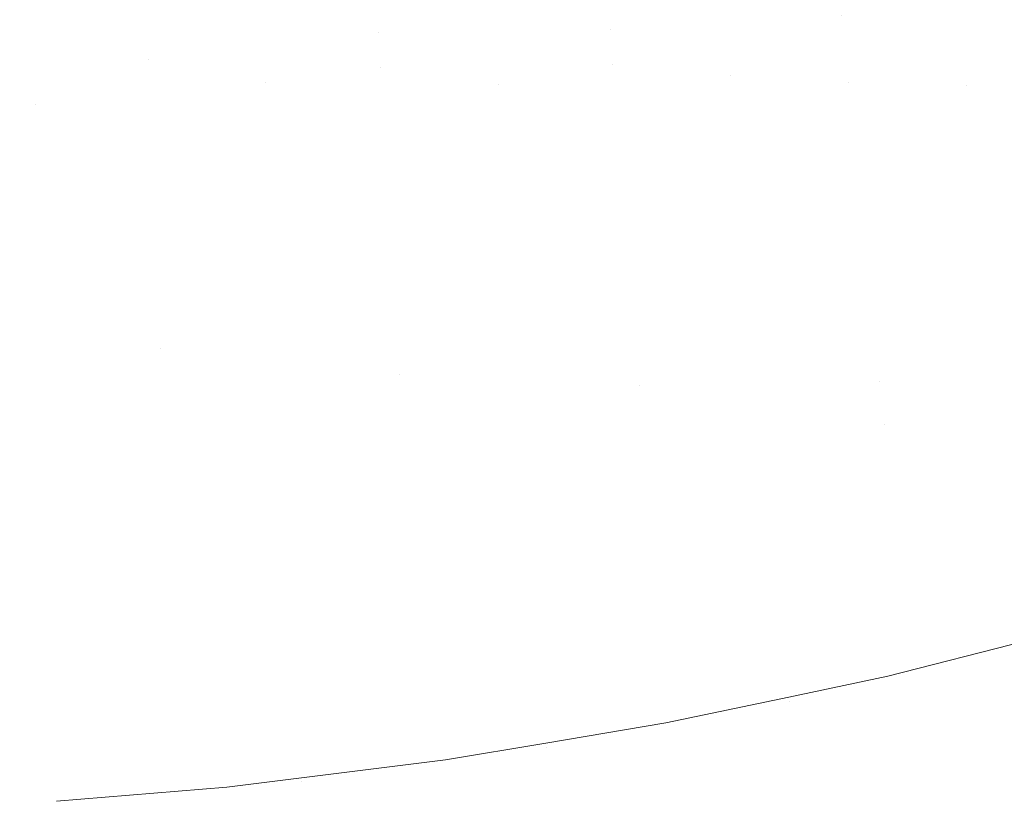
# Model space of a CAD drawing. Header units: centimetres. Extents: x -17.1 to 18.2, y 3.4 to 5.2.
# Tile 213 of 256: x 6.2316 to 6.2482, y 3.7005 to 3.7136. Entities that reach past the tile are written whole.
import ezdxf

# ---------------------------------------------------------------- set-up
doc = ezdxf.new("R2010")
doc.units = ezdxf.units.CM
doc.header["$LTSCALE"] = 2.54
doc.layers.add('Lucido design-1', color=7, linetype='Continuous')

# ---------------------------------------------------------------- blocks, each defined once
blk = doc.blocks.new('Gruppo-4-1')
at = {"color": 7, "linetype": 'Continuous', "lineweight": 9}
blk.add_3dface([(-17.020308, 5.100212, -1872.215514), (-17.020308, 3.500212, -1872.215514), (18.147234, 3.500212, -1872.215514), (18.147234, 5.100212, -1872.215514)], dxfattribs=at)
for points, invisible_edges in [([(18.147234, 5.100212, -1873.015514), (6.24222, 3.601209, -1873.015514), (6.247738, 3.602007, -1873.015514)], 9), ([(6.24222, 3.601209, -1873.015514), (18.147234, 5.100212, -1873.015514), (18.147234, 3.500212, -1873.015514)], 9), ([(18.147234, 5.100212, -1873.015514), (6.247738, 3.602007, -1873.015514), (6.250767, 3.602575, -1873.015514)], 9), ([(6.241556, 3.713437, -1872.668464), (6.241506, 3.714035, -1872.66735), (6.245332, 3.714852, -1872.66735), (6.245394, 3.714256, -1872.668464)], 15), ([(6.245514, 3.713109, -1872.67071), (6.245455, 3.713675, -1872.669585), (6.249277, 3.714674, -1872.669585), (6.249348, 3.714111, -1872.67071)], 15), ([(6.233767, 3.713559, -1872.666241), (6.23374, 3.714191, -1872.665138), (6.23758, 3.714645, -1872.665138), (6.237619, 3.714014, -1872.666241)], 15), ([(6.241455, 3.714649, -1872.666241), (6.241506, 3.714035, -1872.66735), (6.237658, 3.713398, -1872.66735), (6.237619, 3.714014, -1872.666241)], 15), ([(6.229903, 3.713285, -1872.666241), (6.22989, 3.713919, -1872.665138), (6.23374, 3.714191, -1872.665138), (6.233767, 3.713559, -1872.666241)], 15), ([(6.245394, 3.714256, -1872.668464), (6.245455, 3.713675, -1872.669585), (6.241605, 3.712853, -1872.669585), (6.241556, 3.713437, -1872.668464)], 15), ([(6.237619, 3.714014, -1872.666241), (6.237658, 3.713398, -1872.66735), (6.233792, 3.712941, -1872.66735), (6.233767, 3.713559, -1872.666241)], 15), ([(6.237695, 3.712797, -1872.668464), (6.237658, 3.713398, -1872.66735), (6.241506, 3.714035, -1872.66735), (6.241556, 3.713437, -1872.668464)], 15), ([(6.249348, 3.714111, -1872.67071), (6.249416, 3.713563, -1872.67184), (6.245571, 3.712558, -1872.67184), (6.245514, 3.713109, -1872.67071)], 15), ([(6.243586, 3.712674, -1872.67071), (6.241605, 3.712853, -1872.669585), (6.245455, 3.713675, -1872.669585)], 11), ([(6.245455, 3.713675, -1872.669585), (6.245514, 3.713109, -1872.67071), (6.243586, 3.712674, -1872.67071)], 11), ([(6.233767, 3.713559, -1872.666241), (6.233792, 3.712941, -1872.66735), (6.229915, 3.712667, -1872.66735), (6.229903, 3.713285, -1872.666241)], 15), ([(6.247559, 3.712504, -1872.672974), (6.245571, 3.712558, -1872.67184), (6.249416, 3.713563, -1872.67184)], 11), ([(6.249416, 3.713563, -1872.67184), (6.249483, 3.713031, -1872.672974), (6.247559, 3.712504, -1872.672974)], 11), ([(6.235758, 3.712545, -1872.668464), (6.233792, 3.712941, -1872.66735), (6.237658, 3.713398, -1872.66735)], 11), ([(6.237658, 3.713398, -1872.66735), (6.237695, 3.712797, -1872.668464), (6.235758, 3.712545, -1872.668464)], 11), ([(6.239671, 3.71251, -1872.669585), (6.237695, 3.712797, -1872.668464), (6.241556, 3.713437, -1872.668464)], 11), ([(6.241556, 3.713437, -1872.668464), (6.241605, 3.712853, -1872.669585), (6.239671, 3.71251, -1872.669585)], 11), ([(6.243586, 3.712674, -1872.67071), (6.245514, 3.713109, -1872.67071), (6.245571, 3.712558, -1872.67184), (6.243638, 3.712122, -1872.67184)], 15), ([(6.247559, 3.712504, -1872.672974), (6.249483, 3.713031, -1872.672974), (6.249548, 3.712513, -1872.674113), (6.247618, 3.711986, -1872.674113)], 15), ([(6.231874, 3.712178, -1872.668464), (6.229915, 3.712667, -1872.66735), (6.233792, 3.712941, -1872.66735)], 11), ([(6.233792, 3.712941, -1872.66735), (6.233817, 3.712339, -1872.668464), (6.231874, 3.712178, -1872.668464)], 11), ([(6.235758, 3.712545, -1872.668464), (6.233817, 3.712339, -1872.668464), (6.233792, 3.712941, -1872.66735)], 11), ([(6.239671, 3.71251, -1872.669585), (6.241605, 3.712853, -1872.669585), (6.241652, 3.712285, -1872.67071), (6.239712, 3.71194, -1872.67071)], 15), ([(6.243586, 3.712674, -1872.67071), (6.241652, 3.712285, -1872.67071), (6.241605, 3.712853, -1872.669585)], 11), ([(6.231874, 3.712178, -1872.668464), (6.229928, 3.712064, -1872.668464), (6.229915, 3.712667, -1872.66735)], 11), ([(6.235758, 3.712545, -1872.668464), (6.237695, 3.712797, -1872.668464), (6.237732, 3.712212, -1872.669585), (6.235788, 3.711959, -1872.669585)], 15), ([(6.239671, 3.71251, -1872.669585), (6.237732, 3.712212, -1872.669585), (6.237695, 3.712797, -1872.668464)], 11), ([(6.243638, 3.712122, -1872.67184), (6.241698, 3.711732, -1872.67184), (6.241652, 3.712285, -1872.67071), (6.243586, 3.712674, -1872.67071)], 15), ([(6.235788, 3.711959, -1872.669585), (6.233842, 3.711752, -1872.669585), (6.233817, 3.712339, -1872.668464), (6.235758, 3.712545, -1872.668464)], 15), ([(6.239712, 3.71194, -1872.67071), (6.237767, 3.711641, -1872.67071), (6.237732, 3.712212, -1872.669585), (6.239671, 3.71251, -1872.669585)], 15), ([(6.243638, 3.712122, -1872.67184), (6.245571, 3.712558, -1872.67184), (6.245627, 3.712023, -1872.672974), (6.243688, 3.711586, -1872.672974)], 15), ([(6.247559, 3.712504, -1872.672974), (6.245627, 3.712023, -1872.672974), (6.245571, 3.712558, -1872.67184)], 11), ([(6.247618, 3.711986, -1872.674113), (6.245681, 3.711502, -1872.674113), (6.245627, 3.712023, -1872.672974), (6.247559, 3.712504, -1872.672974)], 15), ([(6.247618, 3.711986, -1872.674113), (6.249548, 3.712513, -1872.674113), (6.249611, 3.712011, -1872.675256), (6.247676, 3.711482, -1872.675256)], 15), ([(6.231874, 3.712178, -1872.668464), (6.233817, 3.712339, -1872.668464), (6.233842, 3.711752, -1872.669585), (6.231892, 3.711591, -1872.669585)], 15), ([(6.231892, 3.711591, -1872.669585), (6.22994, 3.711476, -1872.669585), (6.229928, 3.712064, -1872.668464), (6.231874, 3.712178, -1872.668464)], 15), ([(6.235788, 3.711959, -1872.669585), (6.237732, 3.712212, -1872.669585), (6.237767, 3.711641, -1872.67071), (6.235818, 3.711388, -1872.67071)], 15), ([(6.239712, 3.71194, -1872.67071), (6.241652, 3.712285, -1872.67071), (6.241698, 3.711732, -1872.67184), (6.239752, 3.711386, -1872.67184)], 15), ([(6.243688, 3.711586, -1872.672974), (6.241742, 3.711194, -1872.672974), (6.241698, 3.711732, -1872.67184), (6.243638, 3.712122, -1872.67184)], 15), ([(6.243688, 3.711586, -1872.672974), (6.245627, 3.712023, -1872.672974), (6.245681, 3.711502, -1872.674113), (6.243737, 3.711064, -1872.674113)], 15), ([(6.247676, 3.711482, -1872.675256), (6.249611, 3.712011, -1872.675256), (6.249672, 3.711524, -1872.676402), (6.247732, 3.710994, -1872.676402)], 15), ([(6.235818, 3.711388, -1872.67071), (6.233865, 3.71118, -1872.67071), (6.233842, 3.711752, -1872.669585), (6.235788, 3.711959, -1872.669585)], 15), ([(6.239752, 3.711386, -1872.67184), (6.237802, 3.711086, -1872.67184), (6.237767, 3.711641, -1872.67071), (6.239712, 3.71194, -1872.67071)], 15), ([(6.247676, 3.711482, -1872.675256), (6.245734, 3.710997, -1872.675256), (6.245681, 3.711502, -1872.674113), (6.247618, 3.711986, -1872.674113)], 15), ([(6.231892, 3.711591, -1872.669585), (6.233842, 3.711752, -1872.669585), (6.233865, 3.71118, -1872.67071), (6.23191, 3.711019, -1872.67071)], 15), ([(6.239752, 3.711386, -1872.67184), (6.241698, 3.711732, -1872.67184), (6.241742, 3.711194, -1872.672974), (6.239791, 3.710847, -1872.672974)], 15), ([(6.23191, 3.711019, -1872.67071), (6.229952, 3.710903, -1872.67071), (6.22994, 3.711476, -1872.669585), (6.231892, 3.711591, -1872.669585)], 15), ([(6.235818, 3.711388, -1872.67071), (6.237767, 3.711641, -1872.67071), (6.237802, 3.711086, -1872.67184), (6.235847, 3.710832, -1872.67184)], 15), ([(6.243737, 3.711064, -1872.674113), (6.241786, 3.710671, -1872.674113), (6.241742, 3.711194, -1872.672974), (6.243688, 3.711586, -1872.672974)], 15), ([(6.243737, 3.711064, -1872.674113), (6.245681, 3.711502, -1872.674113), (6.245734, 3.710997, -1872.675256), (6.243784, 3.710558, -1872.675256)], 15), ([(6.247732, 3.710994, -1872.676402), (6.249672, 3.711524, -1872.676402), (6.249731, 3.711052, -1872.677552), (6.247786, 3.71052, -1872.677552)], 15), ([(6.235847, 3.710832, -1872.67184), (6.233888, 3.710624, -1872.67184), (6.233865, 3.71118, -1872.67071), (6.235818, 3.711388, -1872.67071)], 15), ([(6.239791, 3.710847, -1872.672974), (6.237835, 3.710547, -1872.672974), (6.237802, 3.711086, -1872.67184), (6.239752, 3.711386, -1872.67184)], 15), ([(6.247732, 3.710994, -1872.676402), (6.245785, 3.710508, -1872.676402), (6.245734, 3.710997, -1872.675256), (6.247676, 3.711482, -1872.675256)], 15), ([(6.23191, 3.711019, -1872.67071), (6.233865, 3.71118, -1872.67071), (6.233888, 3.710624, -1872.67184), (6.231927, 3.710462, -1872.67184)], 15), ([(6.239791, 3.710847, -1872.672974), (6.241742, 3.711194, -1872.672974), (6.241786, 3.710671, -1872.674113), (6.239829, 3.710324, -1872.674113)], 15), ([(6.231927, 3.710462, -1872.67184), (6.229963, 3.710346, -1872.67184), (6.229952, 3.710903, -1872.67071), (6.23191, 3.711019, -1872.67071)], 15), ([(6.235847, 3.710832, -1872.67184), (6.237802, 3.711086, -1872.67184), (6.237835, 3.710547, -1872.672974), (6.235875, 3.710292, -1872.672974)], 15), ([(6.243784, 3.710558, -1872.675256), (6.241828, 3.710164, -1872.675256), (6.241786, 3.710671, -1872.674113), (6.243737, 3.711064, -1872.674113)], 15), ([(6.247786, 3.71052, -1872.677552), (6.249731, 3.711052, -1872.677552), (6.249788, 3.710596, -1872.678705), (6.247839, 3.710063, -1872.678705)], 15), ([(6.239829, 3.710324, -1872.674113), (6.237868, 3.710022, -1872.674113), (6.237835, 3.710547, -1872.672974), (6.239791, 3.710847, -1872.672974)], 15), ([(6.243784, 3.710558, -1872.675256), (6.245734, 3.710997, -1872.675256), (6.245785, 3.710508, -1872.676402), (6.24383, 3.710067, -1872.676402)], 15), ([(6.247786, 3.71052, -1872.677552), (6.245834, 3.710034, -1872.677552), (6.245785, 3.710508, -1872.676402), (6.247732, 3.710994, -1872.676402)], 15), ([(6.235875, 3.710292, -1872.672974), (6.233911, 3.710083, -1872.672974), (6.233888, 3.710624, -1872.67184), (6.235847, 3.710832, -1872.67184)], 15), ([(6.231927, 3.710462, -1872.67184), (6.233888, 3.710624, -1872.67184), (6.233911, 3.710083, -1872.672974), (6.231944, 3.70992, -1872.672974)], 15), ([(6.235875, 3.710292, -1872.672974), (6.237835, 3.710547, -1872.672974), (6.237868, 3.710022, -1872.674113), (6.235902, 3.709767, -1872.674113)], 15), ([(6.239829, 3.710324, -1872.674113), (6.241786, 3.710671, -1872.674113), (6.241828, 3.710164, -1872.675256), (6.239866, 3.709816, -1872.675256)], 15), ([(6.24383, 3.710067, -1872.676402), (6.241869, 3.709672, -1872.676402), (6.241828, 3.710164, -1872.675256), (6.243784, 3.710558, -1872.675256)], 15), ([(6.24383, 3.710067, -1872.676402), (6.245785, 3.710508, -1872.676402), (6.245834, 3.710034, -1872.677552), (6.243874, 3.709592, -1872.677552)], 15), ([(6.247839, 3.710063, -1872.678705), (6.245882, 3.709575, -1872.678705), (6.245834, 3.710034, -1872.677552), (6.247786, 3.71052, -1872.677552)], 15), ([(6.247839, 3.710063, -1872.678705), (6.249788, 3.710596, -1872.678705), (6.249843, 3.710155, -1872.67986), (6.24789, 3.70962, -1872.67986)], 15), ([(6.231944, 3.70992, -1872.672974), (6.229975, 3.709804, -1872.672974), (6.229963, 3.710346, -1872.67184), (6.231927, 3.710462, -1872.67184)], 15), ([(6.235902, 3.709767, -1872.674113), (6.233932, 3.709557, -1872.674113), (6.233911, 3.710083, -1872.672974), (6.235875, 3.710292, -1872.672974)], 15), ([(6.239866, 3.709816, -1872.675256), (6.237899, 3.709513, -1872.675256), (6.237868, 3.710022, -1872.674113), (6.239829, 3.710324, -1872.674113)], 15), ([(6.231944, 3.70992, -1872.672974), (6.233911, 3.710083, -1872.672974), (6.233932, 3.709557, -1872.674113), (6.23196, 3.709394, -1872.674113)], 15), ([(6.235902, 3.709767, -1872.674113), (6.237868, 3.710022, -1872.674113), (6.237899, 3.709513, -1872.675256), (6.235928, 3.709257, -1872.675256)], 15), ([(6.239866, 3.709816, -1872.675256), (6.241828, 3.710164, -1872.675256), (6.241869, 3.709672, -1872.676402), (6.239902, 3.709323, -1872.676402)], 15), ([(6.243874, 3.709592, -1872.677552), (6.241908, 3.709196, -1872.677552), (6.241869, 3.709672, -1872.676402), (6.24383, 3.710067, -1872.676402)], 15), ([(6.243874, 3.709592, -1872.677552), (6.245834, 3.710034, -1872.677552), (6.245882, 3.709575, -1872.678705), (6.243918, 3.709132, -1872.678705)], 15), ([(6.24789, 3.70962, -1872.67986), (6.245928, 3.709131, -1872.67986), (6.245882, 3.709575, -1872.678705), (6.247839, 3.710063, -1872.678705)], 15), ([(6.24789, 3.70962, -1872.67986), (6.249843, 3.710155, -1872.67986), (6.249897, 3.709728, -1872.681018), (6.247939, 3.709193, -1872.681018)], 15), ([(6.23196, 3.709394, -1872.674113), (6.229986, 3.709278, -1872.674113), (6.229975, 3.709804, -1872.672974), (6.231944, 3.70992, -1872.672974)], 15), ([(6.235928, 3.709257, -1872.675256), (6.233954, 3.709047, -1872.675256), (6.233932, 3.709557, -1872.674113), (6.235902, 3.709767, -1872.674113)], 15), ([(6.239902, 3.709323, -1872.676402), (6.23793, 3.70902, -1872.676402), (6.237899, 3.709513, -1872.675256), (6.239866, 3.709816, -1872.675256)], 15), ([(6.247939, 3.709193, -1872.681018), (6.249897, 3.709728, -1872.681018), (6.249948, 3.709318, -1872.682177), (6.247986, 3.708781, -1872.682177)], 15), ([(6.23196, 3.709394, -1872.674113), (6.233932, 3.709557, -1872.674113), (6.233954, 3.709047, -1872.675256), (6.231976, 3.708884, -1872.675256)], 15), ([(6.235928, 3.709257, -1872.675256), (6.237899, 3.709513, -1872.675256), (6.23793, 3.70902, -1872.676402), (6.235954, 3.708763, -1872.676402)], 15), ([(6.239902, 3.709323, -1872.676402), (6.241869, 3.709672, -1872.676402), (6.241908, 3.709196, -1872.677552), (6.239937, 3.708846, -1872.677552)], 15), ([(6.243918, 3.709132, -1872.678705), (6.241947, 3.708735, -1872.678705), (6.241908, 3.709196, -1872.677552), (6.243874, 3.709592, -1872.677552)], 15), ([(6.243918, 3.709132, -1872.678705), (6.245882, 3.709575, -1872.678705), (6.245928, 3.709131, -1872.67986), (6.243959, 3.708687, -1872.67986)], 15), ([(6.247939, 3.709193, -1872.681018), (6.245973, 3.708703, -1872.681018), (6.245928, 3.709131, -1872.67986), (6.24789, 3.70962, -1872.67986)], 15), ([(6.231976, 3.708884, -1872.675256), (6.229996, 3.708767, -1872.675256), (6.229986, 3.709278, -1872.674113), (6.23196, 3.709394, -1872.674113)], 15), ([(6.235954, 3.708763, -1872.676402), (6.233974, 3.708553, -1872.676402), (6.233954, 3.709047, -1872.675256), (6.235928, 3.709257, -1872.675256)], 15), ([(6.239937, 3.708846, -1872.677552), (6.23796, 3.708542, -1872.677552), (6.23793, 3.70902, -1872.676402), (6.239902, 3.709323, -1872.676402)], 15), ([(6.239937, 3.708846, -1872.677552), (6.241908, 3.709196, -1872.677552), (6.241947, 3.708735, -1872.678705), (6.23997, 3.708384, -1872.678705)], 15), ([(6.247986, 3.708781, -1872.682177), (6.246016, 3.708289, -1872.682177), (6.245973, 3.708703, -1872.681018), (6.247939, 3.709193, -1872.681018)], 15), ([(6.247986, 3.708781, -1872.682177), (6.249948, 3.709318, -1872.682177), (6.249998, 3.708922, -1872.683339), (6.248031, 3.708384, -1872.683339)], 15), ([(6.231976, 3.708884, -1872.675256), (6.233954, 3.709047, -1872.675256), (6.233974, 3.708553, -1872.676402), (6.231991, 3.708389, -1872.676402)], 15), ([(6.235954, 3.708763, -1872.676402), (6.23793, 3.70902, -1872.676402), (6.23796, 3.708542, -1872.677552), (6.235979, 3.708284, -1872.677552)], 15), ([(6.243959, 3.708687, -1872.67986), (6.241984, 3.708289, -1872.67986), (6.241947, 3.708735, -1872.678705), (6.243918, 3.709132, -1872.678705)], 15), ([(6.243959, 3.708687, -1872.67986), (6.245928, 3.709131, -1872.67986), (6.245973, 3.708703, -1872.681018), (6.243999, 3.708258, -1872.681018)], 15), ([(6.231991, 3.708389, -1872.676402), (6.230006, 3.708272, -1872.676402), (6.229996, 3.708767, -1872.675256), (6.231976, 3.708884, -1872.675256)], 15), ([(6.248031, 3.708384, -1872.683339), (6.249998, 3.708922, -1872.683339), (6.250046, 3.708541, -1872.684502), (6.248075, 3.708002, -1872.684502)], 15), ([(6.235979, 3.708284, -1872.677552), (6.233994, 3.708073, -1872.677552), (6.233974, 3.708553, -1872.676402), (6.235954, 3.708763, -1872.676402)], 15), ([(6.23997, 3.708384, -1872.678705), (6.237989, 3.708079, -1872.678705), (6.23796, 3.708542, -1872.677552), (6.239937, 3.708846, -1872.677552)], 15), ([(6.23997, 3.708384, -1872.678705), (6.241947, 3.708735, -1872.678705), (6.241984, 3.708289, -1872.67986), (6.240003, 3.707938, -1872.67986)], 15), ([(6.243999, 3.708258, -1872.681018), (6.24202, 3.707859, -1872.681018), (6.241984, 3.708289, -1872.67986), (6.243959, 3.708687, -1872.67986)], 15), ([(6.243999, 3.708258, -1872.681018), (6.245973, 3.708703, -1872.681018), (6.246016, 3.708289, -1872.682177), (6.244038, 3.707844, -1872.682177)], 15), ([(6.248031, 3.708384, -1872.683339), (6.246057, 3.707892, -1872.683339), (6.246016, 3.708289, -1872.682177), (6.247986, 3.708781, -1872.682177)], 15), ([(6.231991, 3.708389, -1872.676402), (6.233974, 3.708553, -1872.676402), (6.233994, 3.708073, -1872.677552)], 11), ([(6.235979, 3.708284, -1872.677552), (6.23796, 3.708542, -1872.677552), (6.237989, 3.708079, -1872.678705), (6.236003, 3.707821, -1872.678705)], 15), ([(6.248075, 3.708002, -1872.684502), (6.250046, 3.708541, -1872.684502), (6.250091, 3.708176, -1872.685667), (6.248117, 3.707636, -1872.685667)], 15), ([(6.232021, 3.707445, -1872.678705), (6.230026, 3.707327, -1872.678705), (6.230006, 3.708272, -1872.676402), (6.231991, 3.708389, -1872.676402)], 15), ([(6.233994, 3.708073, -1872.677552), (6.234013, 3.70761, -1872.678705), (6.232021, 3.707445, -1872.678705), (6.231991, 3.708389, -1872.676402)], 15), ([(6.240003, 3.707938, -1872.67986), (6.238016, 3.707632, -1872.67986), (6.237989, 3.708079, -1872.678705), (6.23997, 3.708384, -1872.678705)], 15), ([(6.248075, 3.708002, -1872.684502), (6.246097, 3.707509, -1872.684502), (6.246057, 3.707892, -1872.683339), (6.248031, 3.708384, -1872.683339)], 15), ([(6.236003, 3.707821, -1872.678705), (6.234013, 3.70761, -1872.678705), (6.233994, 3.708073, -1872.677552), (6.235979, 3.708284, -1872.677552)], 15), ([(6.240003, 3.707938, -1872.67986), (6.241984, 3.708289, -1872.67986), (6.24202, 3.707859, -1872.681018), (6.240034, 3.707507, -1872.681018)], 15), ([(6.244038, 3.707844, -1872.682177), (6.242054, 3.707444, -1872.682177), (6.24202, 3.707859, -1872.681018), (6.243999, 3.708258, -1872.681018)], 15), ([(6.244038, 3.707844, -1872.682177), (6.246016, 3.708289, -1872.682177), (6.246057, 3.707892, -1872.683339), (6.244075, 3.707445, -1872.683339)], 15), ([(6.236003, 3.707821, -1872.678705), (6.237989, 3.708079, -1872.678705), (6.238016, 3.707632, -1872.67986)], 11), ([(6.248117, 3.707636, -1872.685667), (6.250091, 3.708176, -1872.685667), (6.250135, 3.707825, -1872.686832), (6.248157, 3.707284, -1872.686832)], 15), ([(6.240034, 3.707507, -1872.681018), (6.238043, 3.7072, -1872.681018), (6.238016, 3.707632, -1872.67986), (6.240003, 3.707938, -1872.67986)], 15), ([(6.240034, 3.707507, -1872.681018), (6.24202, 3.707859, -1872.681018), (6.242054, 3.707444, -1872.682177)], 11), ([(6.244075, 3.707445, -1872.683339), (6.246057, 3.707892, -1872.683339), (6.246097, 3.707509, -1872.684502)], 11), ([(6.248117, 3.707636, -1872.685667), (6.246135, 3.707141, -1872.685667), (6.246097, 3.707509, -1872.684502), (6.248075, 3.708002, -1872.684502)], 15), ([(6.236048, 3.706941, -1872.681018), (6.23405, 3.706729, -1872.681018), (6.234013, 3.70761, -1872.678705), (6.236003, 3.707821, -1872.678705)], 15), ([(6.238016, 3.707632, -1872.67986), (6.238043, 3.7072, -1872.681018), (6.236048, 3.706941, -1872.681018), (6.236003, 3.707821, -1872.678705)], 15), ([(6.244075, 3.707445, -1872.683339), (6.242087, 3.707045, -1872.683339), (6.242054, 3.707444, -1872.682177), (6.244038, 3.707844, -1872.682177)], 15), ([(6.248157, 3.707284, -1872.686832), (6.250135, 3.707825, -1872.686832), (6.250177, 3.70749, -1872.687998), (6.248196, 3.706948, -1872.687998)], 15), ([(6.232021, 3.707445, -1872.678705), (6.234013, 3.70761, -1872.678705), (6.23405, 3.706729, -1872.681018), (6.232048, 3.706563, -1872.681018)], 15), ([(6.248157, 3.707284, -1872.686832), (6.246172, 3.706789, -1872.686832), (6.246135, 3.707141, -1872.685667), (6.248117, 3.707636, -1872.685667)], 15), ([(6.232048, 3.706563, -1872.681018), (6.230044, 3.706445, -1872.681018), (6.230026, 3.707327, -1872.678705), (6.232021, 3.707445, -1872.678705)], 15), ([(6.240093, 3.706691, -1872.683339), (6.238094, 3.706383, -1872.683339), (6.238043, 3.7072, -1872.681018), (6.240034, 3.707507, -1872.681018)], 15), ([(6.242054, 3.707444, -1872.682177), (6.242087, 3.707045, -1872.683339), (6.240093, 3.706691, -1872.683339), (6.240034, 3.707507, -1872.681018)], 15), ([(6.244146, 3.706693, -1872.685667), (6.24215, 3.706291, -1872.685667), (6.242087, 3.707045, -1872.683339), (6.244075, 3.707445, -1872.683339)], 15), ([(6.246097, 3.707509, -1872.684502), (6.246135, 3.707141, -1872.685667), (6.244146, 3.706693, -1872.685667), (6.244075, 3.707445, -1872.683339)], 15), ([(6.236048, 3.706941, -1872.681018), (6.238043, 3.7072, -1872.681018), (6.238094, 3.706383, -1872.683339), (6.236091, 3.706123, -1872.683339)], 15), ([(6.248196, 3.706948, -1872.687998), (6.246207, 3.706452, -1872.687998), (6.246172, 3.706789, -1872.686832), (6.248157, 3.707284, -1872.686832)], 15), ([(6.240093, 3.706691, -1872.683339), (6.242087, 3.707045, -1872.683339), (6.24215, 3.706291, -1872.685667), (6.240148, 3.705936, -1872.685667)], 15), ([(6.244146, 3.706693, -1872.685667), (6.246135, 3.707141, -1872.685667), (6.246172, 3.706789, -1872.686832)], 11), ([(6.236091, 3.706123, -1872.683339), (6.234084, 3.705909, -1872.683339), (6.23405, 3.706729, -1872.681018), (6.236048, 3.706941, -1872.681018)], 15), ([(6.248268, 3.70632, -1872.690331), (6.246272, 3.705822, -1872.690331), (6.246207, 3.706452, -1872.687998), (6.248196, 3.706948, -1872.687998)], 15), ([(6.232048, 3.706563, -1872.681018), (6.23405, 3.706729, -1872.681018), (6.234084, 3.705909, -1872.683339), (6.232074, 3.705743, -1872.683339)], 15), ([(6.246172, 3.706789, -1872.686832), (6.246207, 3.706452, -1872.687998), (6.24421, 3.706002, -1872.687998), (6.244146, 3.706693, -1872.685667)], 15), ([(6.232074, 3.705743, -1872.683339), (6.230061, 3.705625, -1872.683339), (6.230044, 3.706445, -1872.681018), (6.232048, 3.706563, -1872.681018)], 15), ([(6.240148, 3.705936, -1872.685667), (6.238141, 3.705627, -1872.685667), (6.238094, 3.706383, -1872.683339), (6.240093, 3.706691, -1872.683339)], 15), ([(6.24421, 3.706002, -1872.687998), (6.242207, 3.705598, -1872.687998), (6.24215, 3.706291, -1872.685667), (6.244146, 3.706693, -1872.685667)], 15), ([(6.236091, 3.706123, -1872.683339), (6.238094, 3.706383, -1872.683339), (6.238141, 3.705627, -1872.685667), (6.23613, 3.705366, -1872.685667)], 15), ([(6.24421, 3.706002, -1872.687998), (6.246207, 3.706452, -1872.687998), (6.246272, 3.705822, -1872.690331), (6.24427, 3.705371, -1872.690331)], 15), ([(6.240148, 3.705936, -1872.685667), (6.24215, 3.706291, -1872.685667), (6.242207, 3.705598, -1872.687998), (6.240199, 3.705242, -1872.687998)], 15), ([(6.248333, 3.705751, -1872.692664), (6.246332, 3.705252, -1872.692664), (6.246272, 3.705822, -1872.690331), (6.248268, 3.70632, -1872.690331)], 15), ([(6.23613, 3.705366, -1872.685667), (6.234115, 3.705152, -1872.685667), (6.234084, 3.705909, -1872.683339), (6.236091, 3.706123, -1872.683339)], 15), ([(6.232074, 3.705743, -1872.683339), (6.234084, 3.705909, -1872.683339), (6.234115, 3.705152, -1872.685667), (6.232097, 3.704985, -1872.685667)], 15), ([(6.240199, 3.705242, -1872.687998), (6.238185, 3.704932, -1872.687998), (6.238141, 3.705627, -1872.685667), (6.240148, 3.705936, -1872.685667)], 15), ([(6.24427, 3.705371, -1872.690331), (6.24226, 3.704966, -1872.690331), (6.242207, 3.705598, -1872.687998), (6.24421, 3.706002, -1872.687998)], 15), ([(6.232097, 3.704985, -1872.685667), (6.230077, 3.704866, -1872.685667), (6.230061, 3.705625, -1872.683339), (6.232074, 3.705743, -1872.683339)], 15), ([(6.24427, 3.705371, -1872.690331), (6.246272, 3.705822, -1872.690331), (6.246332, 3.705252, -1872.692664), (6.244323, 3.7048, -1872.692664)], 15), ([(6.248392, 3.705241, -1872.694993), (6.246385, 3.704741, -1872.694993), (6.246332, 3.705252, -1872.692664), (6.248333, 3.705751, -1872.692664)], 15), ([(6.23613, 3.705366, -1872.685667), (6.238141, 3.705627, -1872.685667), (6.238185, 3.704932, -1872.687998), (6.236166, 3.70467, -1872.687998)], 15), ([(6.240199, 3.705242, -1872.687998), (6.242207, 3.705598, -1872.687998), (6.24226, 3.704966, -1872.690331), (6.240245, 3.704608, -1872.690331)], 15), ([(6.244323, 3.7048, -1872.692664), (6.242308, 3.704394, -1872.692664), (6.24226, 3.704966, -1872.690331), (6.24427, 3.705371, -1872.690331)], 15), ([(6.236166, 3.70467, -1872.687998), (6.234144, 3.704455, -1872.687998), (6.234115, 3.705152, -1872.685667), (6.23613, 3.705366, -1872.685667)], 15), ([(6.240245, 3.704608, -1872.690331), (6.238224, 3.704298, -1872.690331), (6.238185, 3.704932, -1872.687998), (6.240199, 3.705242, -1872.687998)], 15), ([(6.244323, 3.7048, -1872.692664), (6.246332, 3.705252, -1872.692664), (6.246385, 3.704741, -1872.694993), (6.244371, 3.704287, -1872.694993)], 15), ([(6.248444, 3.704789, -1872.697318), (6.246432, 3.704288, -1872.697318), (6.246385, 3.704741, -1872.694993), (6.248392, 3.705241, -1872.694993)], 15), ([(6.232097, 3.704985, -1872.685667), (6.234115, 3.705152, -1872.685667), (6.234144, 3.704455, -1872.687998), (6.232119, 3.704287, -1872.687998)], 15), ([(6.232119, 3.704287, -1872.687998), (6.230091, 3.704168, -1872.687998), (6.230077, 3.704866, -1872.685667), (6.232097, 3.704985, -1872.685667)], 15), ([(6.236166, 3.70467, -1872.687998), (6.238185, 3.704932, -1872.687998), (6.238224, 3.704298, -1872.690331), (6.236199, 3.704034, -1872.690331)], 15), ([(6.240245, 3.704608, -1872.690331), (6.24226, 3.704966, -1872.690331), (6.242308, 3.704394, -1872.692664), (6.240286, 3.704035, -1872.692664)], 15), ([(6.244371, 3.704287, -1872.694993), (6.24235, 3.70388, -1872.694993), (6.242308, 3.704394, -1872.692664), (6.244323, 3.7048, -1872.692664)], 15), ([(6.244371, 3.704287, -1872.694993), (6.246385, 3.704741, -1872.694993), (6.246432, 3.704288, -1872.697318), (6.244413, 3.703833, -1872.697318)], 15), ([(6.248489, 3.704395, -1872.699636), (6.246473, 3.703892, -1872.699636), (6.246432, 3.704288, -1872.697318), (6.248444, 3.704789, -1872.697318)], 15), ([(6.236199, 3.704034, -1872.690331), (6.23417, 3.703819, -1872.690331), (6.234144, 3.704455, -1872.687998), (6.236166, 3.70467, -1872.687998)], 15), ([(6.240286, 3.704035, -1872.692664), (6.23826, 3.703723, -1872.692664), (6.238224, 3.704298, -1872.690331), (6.240245, 3.704608, -1872.690331)], 15), ([(6.232119, 3.704287, -1872.687998), (6.234144, 3.704455, -1872.687998), (6.23417, 3.703819, -1872.690331), (6.232139, 3.703651, -1872.690331)], 15), ([(6.240286, 3.704035, -1872.692664), (6.242308, 3.704394, -1872.692664), (6.24235, 3.70388, -1872.694993), (6.240324, 3.70352, -1872.694993)], 15), ([(6.248528, 3.704056, -1872.701944), (6.246509, 3.703552, -1872.701944), (6.246473, 3.703892, -1872.699636), (6.248489, 3.704395, -1872.699636)], 15), ([(6.232139, 3.703651, -1872.690331), (6.230105, 3.703531, -1872.690331), (6.230091, 3.704168, -1872.687998), (6.232119, 3.704287, -1872.687998)], 15), ([(6.236199, 3.704034, -1872.690331), (6.238224, 3.704298, -1872.690331), (6.23826, 3.703723, -1872.692664), (6.236229, 3.703459, -1872.692664)], 15), ([(6.244413, 3.703833, -1872.697318), (6.242388, 3.703425, -1872.697318), (6.24235, 3.70388, -1872.694993), (6.244371, 3.704287, -1872.694993)], 15), ([(6.244413, 3.703833, -1872.697318), (6.246432, 3.704288, -1872.697318), (6.246473, 3.703892, -1872.699636), (6.244451, 3.703436, -1872.699636)], 15), ([(6.24856, 3.703772, -1872.704243), (6.246538, 3.703268, -1872.704243), (6.246509, 3.703552, -1872.701944), (6.248528, 3.704056, -1872.701944)], 15), ([(6.236229, 3.703459, -1872.692664), (6.234194, 3.703243, -1872.692664), (6.23417, 3.703819, -1872.690331), (6.236199, 3.704034, -1872.690331)], 15), ([(6.240324, 3.70352, -1872.694993), (6.238292, 3.703208, -1872.694993), (6.23826, 3.703723, -1872.692664), (6.240286, 3.704035, -1872.692664)], 15), ([(6.240324, 3.70352, -1872.694993), (6.24235, 3.70388, -1872.694993), (6.242388, 3.703425, -1872.697318), (6.240357, 3.703064, -1872.697318)], 15), ([(6.244451, 3.703436, -1872.699636), (6.246473, 3.703892, -1872.699636), (6.246509, 3.703552, -1872.701944), (6.244482, 3.703096, -1872.701944)], 15), ([(6.232139, 3.703651, -1872.690331), (6.23417, 3.703819, -1872.690331), (6.234194, 3.703243, -1872.692664), (6.232156, 3.703074, -1872.692664)], 15), ([(6.236229, 3.703459, -1872.692664), (6.23826, 3.703723, -1872.692664), (6.238292, 3.703208, -1872.694993), (6.236256, 3.702943, -1872.694993)], 15), ([(6.244451, 3.703436, -1872.699636), (6.242421, 3.703027, -1872.699636), (6.242388, 3.703425, -1872.697318), (6.244413, 3.703833, -1872.697318)], 15), ([(6.248587, 3.703543, -1872.706529), (6.246562, 3.703038, -1872.706529), (6.246538, 3.703268, -1872.704243), (6.24856, 3.703772, -1872.704243)], 15), ([(6.232156, 3.703074, -1872.692664), (6.230117, 3.702954, -1872.692664), (6.230105, 3.703531, -1872.690331), (6.232139, 3.703651, -1872.690331)], 15), ([(6.244482, 3.703096, -1872.701944), (6.246509, 3.703552, -1872.701944), (6.246538, 3.703268, -1872.704243), (6.244509, 3.702811, -1872.704243)], 15), ([(6.236256, 3.702943, -1872.694993), (6.234215, 3.702726, -1872.694993), (6.234194, 3.703243, -1872.692664), (6.236229, 3.703459, -1872.692664)], 15), ([(6.240357, 3.703064, -1872.697318), (6.23832, 3.702751, -1872.697318), (6.238292, 3.703208, -1872.694993), (6.240324, 3.70352, -1872.694993)], 15), ([(6.240357, 3.703064, -1872.697318), (6.242388, 3.703425, -1872.697318), (6.242421, 3.703027, -1872.699636), (6.240386, 3.702666, -1872.699636)], 15), ([(6.244482, 3.703096, -1872.701944), (6.242449, 3.702686, -1872.701944), (6.242421, 3.703027, -1872.699636), (6.244451, 3.703436, -1872.699636)], 15), ([(6.248607, 3.703367, -1872.7088), (6.246581, 3.702861, -1872.7088), (6.246562, 3.703038, -1872.706529), (6.248587, 3.703543, -1872.706529)], 15), ([(6.232156, 3.703074, -1872.692664), (6.234194, 3.703243, -1872.692664), (6.234215, 3.702726, -1872.694993), (6.232172, 3.702557, -1872.694993)], 15), ([(6.244509, 3.702811, -1872.704243), (6.246538, 3.703268, -1872.704243), (6.246562, 3.703038, -1872.706529), (6.244531, 3.70258, -1872.706529)], 15), ([(6.248621, 3.703242, -1872.711056), (6.246594, 3.702737, -1872.711056), (6.246581, 3.702861, -1872.7088), (6.248607, 3.703367, -1872.7088)], 15), ([(6.248629, 3.703169, -1872.713294), (6.246601, 3.702663, -1872.713294), (6.246594, 3.702737, -1872.711056), (6.248621, 3.703242, -1872.711056)], 15), ([(6.232172, 3.702557, -1872.694993), (6.230127, 3.702437, -1872.694993), (6.230117, 3.702954, -1872.692664), (6.232156, 3.703074, -1872.692664)], 15), ([(6.236256, 3.702943, -1872.694993), (6.238292, 3.703208, -1872.694993), (6.23832, 3.702751, -1872.697318), (6.236279, 3.702486, -1872.697318)], 15), ([(6.240386, 3.702666, -1872.699636), (6.238345, 3.702352, -1872.699636), (6.23832, 3.702751, -1872.697318), (6.240357, 3.703064, -1872.697318)], 15), ([(6.244509, 3.702811, -1872.704243), (6.242473, 3.702401, -1872.704243), (6.242449, 3.702686, -1872.701944), (6.244482, 3.703096, -1872.701944)], 15), ([(6.248628, 3.703163, -1872.715514), (6.246234, 3.702552, -1872.715514), (6.246601, 3.702663, -1872.713294), (6.248629, 3.703169, -1872.713294)], 14), ([(6.248638, 3.703095, -1872.918688), (6.246609, 3.702589, -1872.918688), (6.246234, 3.702552, -1872.915514), (6.248628, 3.703163, -1872.915514)], 11), ([(6.248628, 3.703163, -1872.915514), (6.246234, 3.702552, -1872.915514), (6.246234, 3.702552, -1872.715514), (6.248628, 3.703163, -1872.715514)], 10), ([(6.248656, 3.70294, -1872.921959), (6.246625, 3.702433, -1872.921959), (6.246609, 3.702589, -1872.918688), (6.248638, 3.703095, -1872.918688)], 15), ([(6.236279, 3.702486, -1872.697318), (6.234234, 3.702268, -1872.697318), (6.234215, 3.702726, -1872.694993), (6.236256, 3.702943, -1872.694993)], 15), ([(6.240386, 3.702666, -1872.699636), (6.242421, 3.703027, -1872.699636), (6.242449, 3.702686, -1872.701944), (6.240411, 3.702324, -1872.701944)], 15), ([(6.244531, 3.70258, -1872.706529), (6.246562, 3.703038, -1872.706529), (6.246581, 3.702861, -1872.7088), (6.244547, 3.702403, -1872.7088)], 15), ([(6.248687, 3.702669, -1872.925326), (6.246654, 3.702162, -1872.925326), (6.246625, 3.702433, -1872.921959), (6.248656, 3.70294, -1872.921959)], 15), ([(6.232172, 3.702557, -1872.694993), (6.234215, 3.702726, -1872.694993), (6.234234, 3.702268, -1872.697318), (6.232187, 3.702099, -1872.697318)], 15), ([(6.236279, 3.702486, -1872.697318), (6.23832, 3.702751, -1872.697318), (6.238345, 3.702352, -1872.699636), (6.2363, 3.702086, -1872.699636)], 15), ([(6.244531, 3.70258, -1872.706529), (6.242492, 3.70217, -1872.706529), (6.242473, 3.702401, -1872.704243), (6.244509, 3.702811, -1872.704243)], 15), ([(6.244547, 3.702403, -1872.7088), (6.246581, 3.702861, -1872.7088), (6.246594, 3.702737, -1872.711056), (6.244559, 3.702278, -1872.711056)], 15), ([(6.244559, 3.702278, -1872.711056), (6.246594, 3.702737, -1872.711056), (6.246601, 3.702663, -1872.713294), (6.244566, 3.702204, -1872.713294)], 15), ([(6.232187, 3.702099, -1872.697318), (6.230137, 3.701978, -1872.697318), (6.230127, 3.702437, -1872.694993), (6.232172, 3.702557, -1872.694993)], 15), ([(6.240411, 3.702324, -1872.701944), (6.238366, 3.70201, -1872.701944), (6.238345, 3.702352, -1872.699636), (6.240386, 3.702666, -1872.699636)], 15), ([(6.240411, 3.702324, -1872.701944), (6.242449, 3.702686, -1872.701944), (6.242473, 3.702401, -1872.704243), (6.240431, 3.702038, -1872.704243)], 15), ([(6.244547, 3.702403, -1872.7088), (6.242507, 3.701992, -1872.7088), (6.242492, 3.70217, -1872.706529), (6.244531, 3.70258, -1872.706529)], 15), ([(6.244573, 3.70213, -1872.918688), (6.244564, 3.702199, -1872.915514), (6.246234, 3.702552, -1872.915514)], 9), ([(6.244564, 3.702199, -1872.715514), (6.246234, 3.702552, -1872.715514), (6.246234, 3.702552, -1872.915514), (6.244564, 3.702199, -1872.915514)], 10), ([(6.246234, 3.702552, -1872.715514), (6.244564, 3.702199, -1872.715514), (6.244566, 3.702204, -1872.713294)], 10), ([(6.244566, 3.702204, -1872.713294), (6.246601, 3.702663, -1872.713294), (6.246234, 3.702552, -1872.715514)], 11), ([(6.244573, 3.70213, -1872.918688), (6.246609, 3.702589, -1872.918688), (6.246625, 3.702433, -1872.921959), (6.244587, 3.701974, -1872.921959)], 15), ([(6.246234, 3.702552, -1872.915514), (6.246609, 3.702589, -1872.918688), (6.244573, 3.70213, -1872.918688)], 11), ([(6.248732, 3.702272, -1872.928788), (6.246695, 3.701764, -1872.928788), (6.246654, 3.702162, -1872.925326), (6.248687, 3.702669, -1872.925326)], 15), ([(6.2363, 3.702086, -1872.699636), (6.234251, 3.701868, -1872.699636), (6.234234, 3.702268, -1872.697318), (6.236279, 3.702486, -1872.697318)], 15), ([(6.240431, 3.702038, -1872.704243), (6.242473, 3.702401, -1872.704243), (6.242492, 3.70217, -1872.706529), (6.240448, 3.701807, -1872.706529)], 15), ([(6.244559, 3.702278, -1872.711056), (6.242518, 3.701867, -1872.711056), (6.242507, 3.701992, -1872.7088), (6.244547, 3.702403, -1872.7088)], 15), ([(6.244587, 3.701974, -1872.921959), (6.246625, 3.702433, -1872.921959), (6.246654, 3.702162, -1872.925326), (6.244613, 3.701702, -1872.925326)], 15), ([(6.232187, 3.702099, -1872.697318), (6.234234, 3.702268, -1872.697318), (6.234251, 3.701868, -1872.699636), (6.232199, 3.701699, -1872.699636)], 15), ([(6.2363, 3.702086, -1872.699636), (6.238345, 3.702352, -1872.699636), (6.238366, 3.70201, -1872.701944), (6.236318, 3.701744, -1872.701944)], 15), ([(6.240431, 3.702038, -1872.704243), (6.238384, 3.701723, -1872.704243), (6.238366, 3.70201, -1872.701944), (6.240411, 3.702324, -1872.701944)], 15), ([(6.244566, 3.702204, -1872.713294), (6.242524, 3.701793, -1872.713294), (6.242518, 3.701867, -1872.711056), (6.244559, 3.702278, -1872.711056)], 15), ([(6.248793, 3.701739, -1872.932342), (6.246751, 3.70123, -1872.932342), (6.246695, 3.701764, -1872.928788), (6.248732, 3.702272, -1872.928788)], 15), ([(6.232199, 3.701699, -1872.699636), (6.230145, 3.701578, -1872.699636), (6.230137, 3.701978, -1872.697318), (6.232187, 3.702099, -1872.697318)], 15), ([(6.236318, 3.701744, -1872.701944), (6.234265, 3.701525, -1872.701944), (6.234251, 3.701868, -1872.699636), (6.2363, 3.702086, -1872.699636)], 15), ([(6.240448, 3.701807, -1872.706529), (6.242492, 3.70217, -1872.706529), (6.242507, 3.701992, -1872.7088), (6.240461, 3.701629, -1872.7088)], 15), ([(6.244564, 3.702199, -1872.715514), (6.242497, 3.701763, -1872.715514), (6.242524, 3.701793, -1872.713294), (6.244566, 3.702204, -1872.713294)], 14), ([(6.244573, 3.70213, -1872.918688), (6.24253, 3.701718, -1872.918688), (6.242497, 3.701763, -1872.915514), (6.244564, 3.702199, -1872.915514)], 11), ([(6.244564, 3.702199, -1872.915514), (6.242497, 3.701763, -1872.915514), (6.242497, 3.701763, -1872.715514), (6.244564, 3.702199, -1872.715514)], 10), ([(6.244587, 3.701974, -1872.921959), (6.242543, 3.701562, -1872.921959), (6.24253, 3.701718, -1872.918688), (6.244573, 3.70213, -1872.918688)], 15), ([(6.244613, 3.701702, -1872.925326), (6.246654, 3.702162, -1872.925326), (6.246695, 3.701764, -1872.928788), (6.24465, 3.701304, -1872.928788)], 15), ([(6.236318, 3.701744, -1872.701944), (6.238366, 3.70201, -1872.701944), (6.238384, 3.701723, -1872.704243), (6.236333, 3.701457, -1872.704243)], 15), ([(6.240448, 3.701807, -1872.706529), (6.238399, 3.701492, -1872.706529), (6.238384, 3.701723, -1872.704243), (6.240431, 3.702038, -1872.704243)], 15), ([(6.240461, 3.701629, -1872.7088), (6.242507, 3.701992, -1872.7088), (6.242518, 3.701867, -1872.711056), (6.24047, 3.701504, -1872.711056)], 15), ([(6.244613, 3.701702, -1872.925326), (6.242566, 3.70129, -1872.925326), (6.242543, 3.701562, -1872.921959), (6.244587, 3.701974, -1872.921959)], 15), ([(6.232199, 3.701699, -1872.699636), (6.234251, 3.701868, -1872.699636), (6.234265, 3.701525, -1872.701944), (6.23221, 3.701356, -1872.701944)], 15), ([(6.236333, 3.701457, -1872.704243), (6.234277, 3.701238, -1872.704243), (6.234265, 3.701525, -1872.701944), (6.236318, 3.701744, -1872.701944)], 15), ([(6.236333, 3.701457, -1872.704243), (6.238384, 3.701723, -1872.704243), (6.238399, 3.701492, -1872.706529), (6.236345, 3.701225, -1872.706529)], 15), ([(6.240461, 3.701629, -1872.7088), (6.23841, 3.701314, -1872.7088), (6.238399, 3.701492, -1872.706529), (6.240448, 3.701807, -1872.706529)], 15), ([(6.24047, 3.701504, -1872.711056), (6.242518, 3.701867, -1872.711056), (6.242524, 3.701793, -1872.713294), (6.240476, 3.701429, -1872.713294)], 15), ([(6.240481, 3.701355, -1872.918688), (6.240474, 3.701424, -1872.915514), (6.242497, 3.701763, -1872.915514)], 9), ([(6.240474, 3.701424, -1872.715514), (6.242497, 3.701763, -1872.715514), (6.242497, 3.701763, -1872.915514), (6.240474, 3.701424, -1872.915514)], 10), ([(6.242497, 3.701763, -1872.715514), (6.240474, 3.701424, -1872.715514), (6.240476, 3.701429, -1872.713294)], 10), ([(6.240476, 3.701429, -1872.713294), (6.242524, 3.701793, -1872.713294), (6.242497, 3.701763, -1872.715514)], 11), ([(6.242497, 3.701763, -1872.915514), (6.24253, 3.701718, -1872.918688), (6.240481, 3.701355, -1872.918688)], 11), ([(6.24465, 3.701304, -1872.928788), (6.246695, 3.701764, -1872.928788), (6.246751, 3.70123, -1872.932342), (6.2447, 3.700768, -1872.932342)], 15), ([(6.248872, 3.701058, -1872.935985), (6.246822, 3.700547, -1872.935985), (6.246751, 3.70123, -1872.932342), (6.248793, 3.701739, -1872.932342)], 15), ([(6.23221, 3.701356, -1872.701944), (6.230152, 3.701234, -1872.701944), (6.230145, 3.701578, -1872.699636), (6.232199, 3.701699, -1872.699636)], 15), ([(6.24047, 3.701504, -1872.711056), (6.238417, 3.701188, -1872.711056), (6.23841, 3.701314, -1872.7088), (6.240461, 3.701629, -1872.7088)], 15), ([(6.240481, 3.701355, -1872.918688), (6.24253, 3.701718, -1872.918688), (6.242543, 3.701562, -1872.921959), (6.240492, 3.701198, -1872.921959)], 15), ([(6.240492, 3.701198, -1872.921959), (6.242543, 3.701562, -1872.921959), (6.242566, 3.70129, -1872.925326), (6.240512, 3.700925, -1872.925326)], 15), ([(6.24465, 3.701304, -1872.928788), (6.242599, 3.70089, -1872.928788), (6.242566, 3.70129, -1872.925326), (6.244613, 3.701702, -1872.925326)], 15), ([(6.23221, 3.701356, -1872.701944), (6.234265, 3.701525, -1872.701944), (6.234277, 3.701238, -1872.704243), (6.232219, 3.701068, -1872.704243)], 15), ([(6.236345, 3.701225, -1872.706529), (6.234287, 3.701006, -1872.706529), (6.234277, 3.701238, -1872.704243), (6.236333, 3.701457, -1872.704243)], 15), ([(6.236345, 3.701225, -1872.706529), (6.238399, 3.701492, -1872.706529), (6.23841, 3.701314, -1872.7088), (6.236354, 3.701046, -1872.7088)], 15), ([(6.240476, 3.701429, -1872.713294), (6.238422, 3.701114, -1872.713294), (6.238417, 3.701188, -1872.711056), (6.24047, 3.701504, -1872.711056)], 15), ([(6.238787, 3.701141, -1872.715514), (6.238422, 3.701114, -1872.713294), (6.240476, 3.701429, -1872.713294)], 11), ([(6.240476, 3.701429, -1872.713294), (6.240474, 3.701424, -1872.715514), (6.238787, 3.701141, -1872.715514)], 9), ([(6.238787, 3.701141, -1872.915514), (6.240474, 3.701424, -1872.915514), (6.240481, 3.701355, -1872.918688)], 10), ([(6.240474, 3.701424, -1872.915514), (6.238787, 3.701141, -1872.915514), (6.238787, 3.701141, -1872.715514), (6.240474, 3.701424, -1872.715514)], 10), ([(6.232219, 3.701068, -1872.704243), (6.230158, 3.700947, -1872.704243), (6.230152, 3.701234, -1872.701944), (6.23221, 3.701356, -1872.701944)], 15), ([(6.232219, 3.701068, -1872.704243), (6.234277, 3.701238, -1872.704243), (6.234287, 3.701006, -1872.706529), (6.232226, 3.700836, -1872.706529)], 15), ([(6.236354, 3.701046, -1872.7088), (6.234294, 3.700827, -1872.7088), (6.234287, 3.701006, -1872.706529), (6.236345, 3.701225, -1872.706529)], 15), ([(6.236354, 3.701046, -1872.7088), (6.23841, 3.701314, -1872.7088), (6.238417, 3.701188, -1872.711056), (6.23636, 3.700921, -1872.711056)], 15), ([(6.240481, 3.701355, -1872.918688), (6.238427, 3.701039, -1872.918688), (6.238787, 3.701141, -1872.915514)], 11), ([(6.240492, 3.701198, -1872.921959), (6.238437, 3.700882, -1872.921959), (6.238427, 3.701039, -1872.918688), (6.240481, 3.701355, -1872.918688)], 15), ([(6.240512, 3.700925, -1872.925326), (6.242566, 3.70129, -1872.925326), (6.242599, 3.70089, -1872.928788), (6.240541, 3.700525, -1872.928788)], 15), ([(6.2447, 3.700768, -1872.932342), (6.242643, 3.700353, -1872.932342), (6.242599, 3.70089, -1872.928788), (6.24465, 3.701304, -1872.928788)], 15), ([(6.2447, 3.700768, -1872.932342), (6.246751, 3.70123, -1872.932342), (6.246822, 3.700547, -1872.935985), (6.244764, 3.700083, -1872.935985)], 15), ([(6.232226, 3.700836, -1872.706529), (6.230163, 3.700714, -1872.706529), (6.230158, 3.700947, -1872.704243), (6.232219, 3.701068, -1872.704243)], 15), ([(6.23636, 3.700921, -1872.711056), (6.238417, 3.701188, -1872.711056), (6.238422, 3.701114, -1872.713294), (6.236364, 3.700846, -1872.713294)], 15), ([(6.236363, 3.700839, -1872.915514), (6.238787, 3.701141, -1872.915514), (6.238427, 3.701039, -1872.918688), (6.236368, 3.700771, -1872.918688)], 14), ([(6.236363, 3.700839, -1872.715514), (6.238787, 3.701141, -1872.715514), (6.238787, 3.701141, -1872.915514), (6.236363, 3.700839, -1872.915514)], 10), ([(6.236364, 3.700846, -1872.713294), (6.238422, 3.701114, -1872.713294), (6.238787, 3.701141, -1872.715514), (6.236363, 3.700839, -1872.715514)], 11), ([(6.240512, 3.700925, -1872.925326), (6.238454, 3.700609, -1872.925326), (6.238437, 3.700882, -1872.921959), (6.240492, 3.701198, -1872.921959)], 15), ([(6.246863, 3.700146, -1872.937837), (6.246822, 3.700547, -1872.935985), (6.248872, 3.701058, -1872.935985), (6.248917, 3.700658, -1872.937837)], 15), ([(6.232226, 3.700836, -1872.706529), (6.234287, 3.701006, -1872.706529), (6.234294, 3.700827, -1872.7088), (6.232232, 3.700657, -1872.7088)], 15), ([(6.23636, 3.700921, -1872.711056), (6.234299, 3.700701, -1872.711056), (6.234294, 3.700827, -1872.7088), (6.236354, 3.701046, -1872.7088)], 15), ([(6.236364, 3.700846, -1872.713294), (6.234302, 3.700627, -1872.713294), (6.234299, 3.700701, -1872.711056), (6.23636, 3.700921, -1872.711056)], 15), ([(6.236368, 3.700771, -1872.918688), (6.238427, 3.701039, -1872.918688), (6.238437, 3.700882, -1872.921959), (6.236376, 3.700614, -1872.921959)], 15), ([(6.240541, 3.700525, -1872.928788), (6.238478, 3.700208, -1872.928788), (6.238454, 3.700609, -1872.925326), (6.240512, 3.700925, -1872.925326)], 15), ([(6.232232, 3.700657, -1872.7088), (6.230167, 3.700535, -1872.7088), (6.230163, 3.700714, -1872.706529), (6.232226, 3.700836, -1872.706529)], 15), ([(6.232232, 3.700657, -1872.7088), (6.234294, 3.700827, -1872.7088), (6.234299, 3.700701, -1872.711056), (6.232235, 3.700531, -1872.711056)], 15), ([(6.235102, 3.700681, -1872.715514), (6.234302, 3.700627, -1872.713294), (6.236364, 3.700846, -1872.713294)], 11), ([(6.236368, 3.700771, -1872.918688), (6.234306, 3.700552, -1872.918688), (6.235102, 3.700681, -1872.915514)], 11), ([(6.236376, 3.700614, -1872.921959), (6.234312, 3.700395, -1872.921959), (6.234306, 3.700552, -1872.918688), (6.236368, 3.700771, -1872.918688)], 15), ([(6.236364, 3.700846, -1872.713294), (6.236363, 3.700839, -1872.715514), (6.235102, 3.700681, -1872.715514)], 9), ([(6.235102, 3.700681, -1872.915514), (6.236363, 3.700839, -1872.915514), (6.236368, 3.700771, -1872.918688)], 10), ([(6.236363, 3.700839, -1872.915514), (6.235102, 3.700681, -1872.915514), (6.235102, 3.700681, -1872.715514), (6.236363, 3.700839, -1872.715514)], 10), ([(6.236376, 3.700614, -1872.921959), (6.238437, 3.700882, -1872.921959), (6.238454, 3.700609, -1872.925326), (6.23639, 3.70034, -1872.925326)], 15), ([(6.240541, 3.700525, -1872.928788), (6.242599, 3.70089, -1872.928788), (6.242643, 3.700353, -1872.932342), (6.24058, 3.699987, -1872.932342)], 15), ([(6.244764, 3.700083, -1872.935985), (6.2427, 3.699667, -1872.935985), (6.242643, 3.700353, -1872.932342), (6.2447, 3.700768, -1872.932342)], 15), ([(6.232235, 3.700531, -1872.711056), (6.230169, 3.700409, -1872.711056), (6.230167, 3.700535, -1872.7088), (6.232232, 3.700657, -1872.7088)], 15), ([(6.232235, 3.700531, -1872.711056), (6.234299, 3.700701, -1872.711056), (6.234302, 3.700627, -1872.713294), (6.232238, 3.700456, -1872.713294)], 15), ([(6.232237, 3.700445, -1872.915514), (6.235102, 3.700681, -1872.915514), (6.234306, 3.700552, -1872.918688), (6.23224, 3.700381, -1872.918688)], 14), ([(6.232237, 3.700445, -1872.715514), (6.235102, 3.700681, -1872.715514), (6.235102, 3.700681, -1872.915514), (6.232237, 3.700445, -1872.915514)], 10), ([(6.232238, 3.700456, -1872.713294), (6.234302, 3.700627, -1872.713294), (6.235102, 3.700681, -1872.715514), (6.232237, 3.700445, -1872.715514)], 11), ([(6.23639, 3.70034, -1872.925326), (6.234323, 3.700121, -1872.925326), (6.234312, 3.700395, -1872.921959), (6.236376, 3.700614, -1872.921959)], 15), ([(6.23639, 3.70034, -1872.925326), (6.238454, 3.700609, -1872.925326), (6.238478, 3.700208, -1872.928788), (6.236411, 3.699939, -1872.928788)], 15), ([(6.248917, 3.700658, -1872.937837), (6.248968, 3.700217, -1872.939711), (6.24691, 3.699703, -1872.939711), (6.246863, 3.700146, -1872.937837)], 15), ([(6.232238, 3.700456, -1872.713294), (6.230171, 3.700334, -1872.713294), (6.230169, 3.700409, -1872.711056), (6.232235, 3.700531, -1872.711056)], 15), ([(6.23224, 3.700381, -1872.918688), (6.234306, 3.700552, -1872.918688), (6.234312, 3.700395, -1872.921959), (6.232245, 3.700224, -1872.921959)], 15), ([(6.24058, 3.699987, -1872.932342), (6.238512, 3.699669, -1872.932342), (6.238478, 3.700208, -1872.928788), (6.240541, 3.700525, -1872.928788)], 15), ([(6.244802, 3.699681, -1872.937837), (6.244764, 3.700083, -1872.935985), (6.246822, 3.700547, -1872.935985), (6.246863, 3.700146, -1872.937837)], 15)]:
    blk.add_3dface(points, dxfattribs=dict(at, invisible_edges=invisible_edges))
blk = doc.blocks.new('Gruppo-5-1')
at = {"color": 7}
blk.add_blockref('Gruppo-4-1', (0, 0), dxfattribs=at)

msp = doc.modelspace()

# ---------------------------------------------------------------- block references
at = {"layer": 'Lucido design-1', "color": 7}
msp.add_blockref('Gruppo-5-1', (0, 0), dxfattribs=at)

doc.saveas('drawing.dxf')
